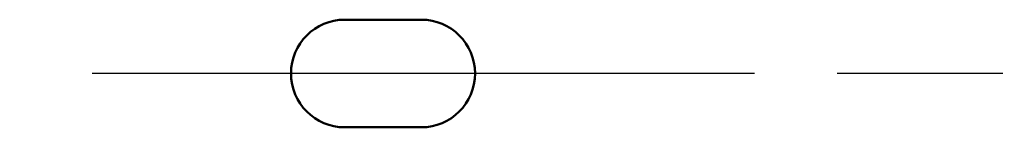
# Model space of a CAD drawing. Header units: inches. Extents: x 1 to 203, y 4 to 128.
# Tile 6 of 127: x 50.686 to 54.699, y 22.013 to 22.45. Entities that reach past the tile are written whole.
import ezdxf

# ---------------------------------------------------------------- set-up
doc = ezdxf.new("R2010")
doc.units = ezdxf.units.IN
doc.header["$LTSCALE"] = 6
doc.header["$MEASUREMENT"] = 0
doc.linetypes.add('CHAIN', pattern=[0.7087, 0.4724, -0.0591, 0.1181, -0.0591])
doc.layers.add('Centerline (ANSI)', color=7, linetype='Continuous', lineweight=25)
doc.layers.add('Visible (ANSI)', color=7, linetype='Continuous', lineweight=50)

msp = doc.modelspace()

# ---------------------------------------------------------------- linework, layer by layer
at = {"layer": 'Centerline (ANSI)', "linetype": 'CHAIN', "ltscale": 0.952448}
msp.add_line((57.7305, 22.2313), (30.2522, 22.2313), dxfattribs=at)
at = {"layer": 'Visible (ANSI)'}
for p, q in [((52.3229, 22.45), (52.0104, 22.45)), ((52.0104, 22.0125), (52.3229, 22.0125))]:
    msp.add_line(p, q, dxfattribs=at)
for centre, start, end in [((52.0104, 22.2313), 90, 270), ((52.3229, 22.2313), 270, 90)]:
    msp.add_arc(centre, 0.2188, start, end, dxfattribs=at)

doc.saveas('drawing.dxf')
